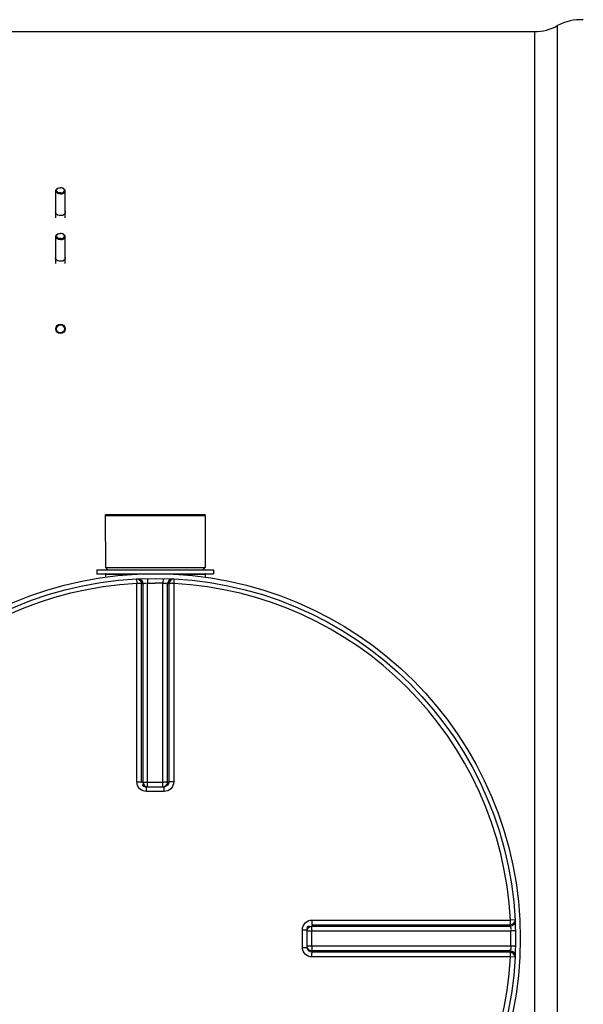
# Model space of a CAD drawing. Header units: millimetres. Extents: x 0 to 297, y 0 to 210.
# Tile 131 of 256: x 164 to 169, y 92 to 101. Entities that reach past the tile are written whole.
import ezdxf

# ---------------------------------------------------------------- set-up
doc = ezdxf.new("R2010")
doc.units = ezdxf.units.MM
doc.header["$LTSCALE"] = 16.335
doc.layers.get('0').update_dxf_attribs({"linetype": 'CONTINUOUS'})
for name, color, linetype in [('01_GLOBAL', 7, 'CONTINUOUS'), ('AXE-VISSERIE', 7, 'CONTINUOUS'), ('AXES_REF', 7, 'CONTINUOUS')]:
    doc.layers.add(name, color=color, linetype=linetype)

msp = doc.modelspace()

# ---------------------------------------------------------------- linework, layer by layer
at = {"color": 7, "linetype": 'Continuous'}
for p, q in [((129.6458, 100.8213), (168.7958, 100.8213)), ((164.2713, 99.3335), (164.2753, 99.3351)), ((164.3203, 99.3335), (164.3163, 99.3351)), ((164.2713, 98.8996), (164.2753, 98.9012)), ((164.3203, 98.8996), (164.3163, 98.9012)), ((164.7211, 96.2268), (165.6706, 96.2268)), ((164.7211, 96.2268), (164.7233, 95.7318)), ((165.6706, 96.2268), (165.6683, 95.7318)), ((164.6423, 95.7093), (165.7493, 95.7093)), ((164.6423, 95.7093), (164.6423, 95.6733)), ((164.6423, 95.6733), (165.7493, 95.6733)), ((164.7233, 95.7318), (165.6683, 95.7318)), ((164.7233, 95.7318), (164.7458, 95.7093)), ((164.7233, 95.6688), (164.7233, 95.641)), ((165.6683, 95.7318), (165.6458, 95.7093)), ((165.6683, 95.6688), (165.6683, 95.641)), ((165.7493, 95.7093), (165.7493, 95.6733)), ((165.1118, 93.6498), (165.1077, 93.65)), ((165.1118, 93.6498), (165.2798, 93.6498)), ((165.2839, 93.65), (165.2798, 93.6498)), ((166.6373, 92.2924), (166.6375, 92.2965)), ((166.6373, 92.1243), (166.6373, 92.2924)), ((166.6375, 92.1202), (166.6373, 92.1243))]:
    msp.add_line(p, q, dxfattribs=at)
at = {"color": 9, "linetype": 'Continuous'}
for p, q in [((168.7958, 100.8213), (168.7958, 83.5953)), ((169.0143, 83.5387), (169.0143, 100.878)), ((164.7233, 95.6688), (165.0225, 95.6688)), ((165.3691, 95.6688), (165.6683, 95.6688)), ((165.0188, 95.6238), (165.021, 95.58)), ((165.021, 93.6953), (165.021, 95.58)), ((165.0657, 93.6949), (165.0657, 95.579)), ((165.0784, 95.5796), (165.0784, 93.6938)), ((165.1221, 95.6275), (165.123, 95.5837)), ((165.123, 93.6498), (165.123, 95.5837)), ((165.2695, 95.6275), (165.2686, 95.5837)), ((165.2686, 93.6498), (165.2686, 95.5837)), ((165.3132, 93.6938), (165.3132, 95.5796)), ((165.3259, 95.579), (165.3259, 93.6949)), ((165.3729, 95.6238), (165.3706, 95.58)), ((165.3706, 95.58), (165.3706, 93.6953)), ((165.0657, 93.6949), (165.0784, 93.6938)), ((165.3132, 93.6938), (165.3259, 93.6949)), ((165.1117, 93.6053), (165.1118, 93.6498)), ((165.1958, 93.6053), (165.1117, 93.6053)), ((165.123, 93.6933), (165.2686, 93.6933)), ((165.2799, 93.6053), (165.1958, 93.6053)), ((165.2799, 93.6053), (165.2798, 93.6498)), ((166.5928, 92.2924), (166.6373, 92.2924)), ((166.5928, 92.1243), (166.5928, 92.2924)), ((166.6824, 92.3384), (166.6812, 92.3258)), ((166.6812, 92.3258), (168.5671, 92.3258)), ((166.6824, 92.3384), (168.5664, 92.3384)), ((166.6828, 92.3831), (168.5674, 92.3831)), ((168.6112, 92.3854), (168.5674, 92.3831)), ((166.6373, 92.2811), (168.5712, 92.2811)), ((166.6808, 92.1356), (166.6808, 92.2811)), ((168.615, 92.2821), (168.5712, 92.2811)), ((166.5928, 92.1243), (166.6373, 92.1243)), ((168.5712, 92.1356), (166.6373, 92.1356)), ((168.615, 92.1346), (168.5712, 92.1356)), ((168.5671, 92.0909), (166.6812, 92.0909)), ((166.6812, 92.0909), (166.6824, 92.0783)), ((168.5664, 92.0783), (166.6824, 92.0783)), ((168.5674, 92.0336), (166.6828, 92.0336)), ((168.6112, 92.0313), (168.5674, 92.0336))]:
    msp.add_line(p, q, dxfattribs=at)
at = {"color": 7, "linetype": 'Continuous'}
for centre, radius in [((164.2958, 97.998), 0.045), ((164.2958, 97.998), 0.0377), ((165.1958, 92.2083), 3.42)]:
    msp.add_circle(centre, radius, dxfattribs=at)
for centre, radius, start, end in [((169.2329, 100.4846), 0.45, 86.70179, 119.05289), ((168.7958, 101.2713), 0.45, 270, 299.05289), ((164.2892, 99.3006), 0.0372, 118.31431, 121.80781), ((164.2911, 99.297), 0.0413, 112.55141, 118.27433), ((164.3005, 99.297), 0.0413, 61.72567, 67.44859), ((164.3024, 99.3006), 0.0372, 58.19219, 61.68569), ((164.2917, 99.1298), 0.0554, 247.3831, 248.83931), ((164.2999, 99.1298), 0.0554, 291.16069, 292.6169), ((164.2892, 98.8667), 0.0372, 118.31431, 121.80781), ((164.2911, 98.8631), 0.0413, 112.55141, 118.27433), ((164.3005, 98.8631), 0.0413, 61.72567, 67.44859), ((164.3024, 98.8667), 0.0372, 58.19219, 61.68569), ((164.2917, 98.6959), 0.0554, 247.3831, 248.83931), ((164.2999, 98.6959), 0.0554, 291.16069, 292.6169), ((164.7188, 95.6688), 0.0045, 0, 90), ((165.6728, 95.6688), 0.0045, 90, 180)]:
    msp.add_arc(centre, radius, start, end, dxfattribs=at)
at = {"color": 9, "linetype": 'Continuous'}
for centre, radius, start, end in [((165.1958, 92.2083), 3.3762, 92.96745, 177.03255), ((165.2405, 92.2093), 3.3742, 92.75322, 92.96811), ((165.1958, 92.2106), 3.3739, 88.76403, 89.99998), ((165.1512, 92.2093), 3.3742, 87.03189, 87.24678), ((165.1958, 92.2083), 3.3762, 2.96745, 87.03255), ((165.1106, 93.7302), 0.0803, 260.88237, 264.14531), ((165.1119, 93.7421), 0.0923, 264.12966, 267.37591), ((165.107, 95.2141), 1.5207, 270.20147, 270.43504), ((165.2846, 95.2141), 1.5207, 269.565, 269.79411), ((165.2679, 93.695), 0.0462, 285.34076, 292.57898), ((165.2679, 93.695), 0.0462, 292.5652, 299.81393), ((166.7296, 92.2923), 0.0923, 174.12966, 177.37591), ((166.7177, 92.2935), 0.0803, 170.88237, 174.14531), ((166.6824, 92.2804), 0.0462, 157.42102, 164.65924), ((166.6824, 92.2805), 0.0462, 150.18606, 157.4348), ((165.1961, 92.1637), 3.3749, 2.75324, 2.96809), ((171.1012, 92.2808), 4.4204, 179.86977, 179.99619), ((165.1977, 92.2083), 3.3742, 358.76416, 1.23584), ((171.1085, 92.1359), 4.4277, 180.00389, 180.13214), ((165.1958, 92.2083), 3.3762, 182.96745, 267.03255), ((165.1958, 92.2083), 3.3762, 272.96745, 357.03255), ((165.1961, 92.253), 3.3749, 357.03191, 357.24676)]:
    msp.add_arc(centre, radius, start, end, dxfattribs=at)
at = {"color": 7, "linetype": 'Continuous'}
for points, knots in [([(164.2508, 99.3092), (164.2508, 99.3141), (164.2558, 99.3252), (164.2657, 99.3311), (164.2713, 99.3335)], [0, 0, 0, 0, 0.447535, 1, 1, 1, 1]), ([(164.2958, 99.2803), (164.2848, 99.2803), (164.2652, 99.2835), (164.2508, 99.3011), (164.2508, 99.3092)], [0, 0, 0, 0, 0.575061, 1, 1, 1, 1]), ([(164.2958, 99.2906), (164.2886, 99.2906), (164.2756, 99.2929), (164.2596, 99.3033), (164.2566, 99.3214), (164.265, 99.3293), (164.2696, 99.3322)], [0, 0, 0, 0, 0.307767, 0.561503, 0.765581, 1, 1, 1, 1]), ([(164.2958, 99.2906), (164.303, 99.2906), (164.316, 99.2929), (164.3321, 99.3033), (164.335, 99.3214), (164.3266, 99.3293), (164.322, 99.3322)], [0, 0, 0, 0, 0.307767, 0.561503, 0.765581, 1, 1, 1, 1]), ([(164.2958, 99.2803), (164.3068, 99.2803), (164.3264, 99.2835), (164.3408, 99.3011), (164.3408, 99.3092)], [0, 0, 0, 0, 0.575061, 1, 1, 1, 1]), ([(164.3408, 99.3092), (164.3408, 99.3141), (164.3358, 99.3252), (164.3259, 99.3311), (164.3203, 99.3335)], [0, 0, 0, 0, 0.447535, 1, 1, 1, 1]), ([(164.2704, 99.0786), (164.2681, 99.0796), (164.2603, 99.0835), (164.2533, 99.09), (164.2508, 99.0958)], [0, 0, 0, 0, 0.282313, 1, 1, 1, 1]), ([(164.3408, 99.0958), (164.34, 99.094), (164.3354, 99.0863), (164.3275, 99.0813), (164.3212, 99.0786)], [0, 0, 0, 0, 0.223041, 1, 1, 1, 1]), ([(164.2508, 98.8753), (164.2508, 98.8803), (164.2558, 98.8913), (164.2657, 98.8972), (164.2713, 98.8996)], [0, 0, 0, 0, 0.447535, 1, 1, 1, 1]), ([(164.2958, 98.8464), (164.2848, 98.8464), (164.2652, 98.8496), (164.2508, 98.8672), (164.2508, 98.8753)], [0, 0, 0, 0, 0.575061, 1, 1, 1, 1]), ([(164.2958, 98.8567), (164.2886, 98.8567), (164.2756, 98.859), (164.2596, 98.8694), (164.2566, 98.8875), (164.265, 98.8955), (164.2696, 98.8983)], [0, 0, 0, 0, 0.307767, 0.561503, 0.765581, 1, 1, 1, 1]), ([(164.2958, 98.8567), (164.303, 98.8567), (164.316, 98.859), (164.3321, 98.8694), (164.335, 98.8875), (164.3266, 98.8955), (164.322, 98.8983)], [0, 0, 0, 0, 0.307767, 0.561503, 0.765581, 1, 1, 1, 1]), ([(164.2958, 98.8464), (164.3068, 98.8464), (164.3264, 98.8496), (164.3408, 98.8672), (164.3408, 98.8753)], [0, 0, 0, 0, 0.575061, 1, 1, 1, 1]), ([(164.3408, 98.8753), (164.3408, 98.8803), (164.3358, 98.8913), (164.3259, 98.8972), (164.3203, 98.8996)], [0, 0, 0, 0, 0.447535, 1, 1, 1, 1]), ([(164.2704, 98.6447), (164.2681, 98.6457), (164.2603, 98.6496), (164.2533, 98.6561), (164.2508, 98.6619)], [0, 0, 0, 0, 0.282313, 1, 1, 1, 1]), ([(164.3408, 98.6619), (164.34, 98.6601), (164.3354, 98.6525), (164.3275, 98.6474), (164.3212, 98.6447)], [0, 0, 0, 0, 0.223041, 1, 1, 1, 1])]:
    msp.add_open_spline(points, degree=3, knots=knots, dxfattribs=at)
for points in [[(164.2753, 99.3351), (164.2817, 99.3378), (164.2888, 99.339), (164.2958, 99.339)], [(164.3163, 99.3351), (164.3099, 99.3378), (164.3028, 99.339), (164.2958, 99.339)], [(164.2491, 99.1038), (164.2491, 99.1066), (164.2497, 99.1093), (164.2508, 99.1118)], [(164.2508, 99.0958), (164.2497, 99.0983), (164.2491, 99.1011), (164.2491, 99.1038)], [(164.3199, 99.0781), (164.3049, 99.0723), (164.2867, 99.0723), (164.2717, 99.0781)], [(164.3408, 99.1118), (164.3419, 99.1093), (164.3425, 99.1066), (164.3425, 99.1038)], [(164.3425, 99.1038), (164.3425, 99.1011), (164.3419, 99.0983), (164.3408, 99.0958)], [(164.2753, 98.9012), (164.2817, 98.9039), (164.2888, 98.9051), (164.2958, 98.9051)], [(164.3163, 98.9012), (164.3099, 98.9039), (164.3028, 98.9051), (164.2958, 98.9051)], [(164.2491, 98.6699), (164.2491, 98.6727), (164.2497, 98.6755), (164.2508, 98.678)], [(164.2508, 98.6619), (164.2497, 98.6644), (164.2491, 98.6672), (164.2491, 98.6699)], [(164.3408, 98.678), (164.3419, 98.6755), (164.3425, 98.6727), (164.3425, 98.6699)], [(164.3425, 98.6699), (164.3425, 98.6672), (164.3419, 98.6644), (164.3408, 98.6619)], [(164.3199, 98.6442), (164.3049, 98.6384), (164.2867, 98.6384), (164.2717, 98.6442)]]:
    msp.add_open_spline(points, degree=3, dxfattribs=at)
at = {"color": 9, "linetype": 'Continuous'}
for points in [[(165.0188, 95.6238), (165.0404, 95.6249), (165.0657, 95.6006), (165.0657, 95.579)], [(165.0316, 95.6244), (165.0531, 95.6254), (165.0783, 95.6012), (165.0784, 95.5796)], [(165.123, 95.5837), (165.1473, 95.5842), (165.1715, 95.5848), (165.1958, 95.5841)], [(165.36, 95.6244), (165.3385, 95.6254), (165.3133, 95.6012), (165.3132, 95.5796)], [(165.3706, 95.58), (165.3581, 95.58), (165.3206, 95.5797), (165.3331, 95.5791)], [(165.3729, 95.6238), (165.3512, 95.6249), (165.3258, 95.6006), (165.3259, 95.579)], [(165.021, 93.6953), (165.0335, 93.6953), (165.071, 93.6952), (165.0585, 93.6949)], [(165.3259, 93.6949), (165.3259, 93.6744), (165.3043, 93.6519), (165.2839, 93.65)], [(165.3706, 93.6953), (165.3581, 93.6953), (165.3206, 93.6952), (165.3331, 93.6949)], [(165.0784, 93.6938), (165.0784, 93.6749), (165.0956, 93.6537), (165.1141, 93.6498)], [(165.2909, 93.6549), (165.3038, 93.6623), (165.3132, 93.6788), (165.3132, 93.6938)], [(166.6424, 92.3034), (166.6498, 92.3164), (166.6663, 92.3258), (166.6812, 92.3258)], [(166.6828, 92.3831), (166.6828, 92.3706), (166.6827, 92.3331), (166.6824, 92.3456)], [(168.6112, 92.3854), (168.6123, 92.3638), (168.5881, 92.3385), (168.5664, 92.3384)], [(168.6119, 92.3726), (168.6129, 92.351), (168.5887, 92.3259), (168.5671, 92.3258)], [(166.6812, 92.0909), (166.6624, 92.0909), (166.6412, 92.1081), (166.6373, 92.1266)], [(166.6824, 92.0783), (166.6619, 92.0783), (166.6394, 92.0998), (166.6375, 92.1202)], [(166.6828, 92.0336), (166.6828, 92.0461), (166.6827, 92.0835), (166.6824, 92.071)], [(168.6112, 92.0313), (168.6123, 92.0529), (168.5881, 92.0783), (168.5664, 92.0783)], [(168.5674, 92.0336), (168.5674, 92.0461), (168.5672, 92.0835), (168.5665, 92.071)], [(168.6119, 92.0441), (168.6129, 92.0657), (168.5887, 92.0908), (168.5671, 92.0909)]]:
    msp.add_open_spline(points, degree=3, dxfattribs=at)
for points, knots in [([(165.0657, 95.579), (165.0643, 95.5793), (165.0508, 95.5797), (165.0375, 95.58), (165.0255, 95.5798)], [0, 0, 0, 0, 0.107584, 1, 1, 1, 1]), ([(165.0784, 95.5796), (165.081, 95.5804), (165.0913, 95.5821), (165.1018, 95.5822), (165.1095, 95.5821)], [0, 0, 0, 0, 0.258917, 1, 1, 1, 1]), ([(165.2686, 95.5837), (165.2775, 95.5833), (165.2828, 95.5829), (165.3057, 95.5812), (165.2994, 95.5811), (165.2979, 95.5811)], [0, 0, 0, 0, 0.700251, 0.885328, 1, 1, 1, 1]), ([(165.1117, 93.6053), (165.0886, 93.6053), (165.0405, 93.6243), (165.021, 93.6723), (165.021, 93.6953)], [0, 0, 0, 0, 0.501179, 1, 1, 1, 1]), ([(165.3706, 93.6953), (165.3706, 93.6723), (165.351, 93.6243), (165.3029, 93.6053), (165.2799, 93.6053)], [0, 0, 0, 0, 0.499867, 1, 1, 1, 1]), ([(165.0979, 93.6509), (165.0912, 93.652), (165.0729, 93.6555), (165.0792, 93.6744), (165.0837, 93.6798)], [0, 0, 0, 0, 0.491684, 1, 1, 1, 1]), ([(165.0784, 93.6938), (165.0796, 93.6937), (165.0909, 93.6935), (165.1022, 93.6933), (165.1123, 93.6934)], [0, 0, 0, 0, 0.107688, 1, 1, 1, 1]), ([(165.3132, 93.6938), (165.312, 93.6937), (165.3006, 93.6935), (165.2893, 93.6933), (165.2791, 93.6934)], [0, 0, 0, 0, 0.107674, 1, 1, 1, 1]), ([(166.5928, 92.2924), (166.5928, 92.3155), (166.6118, 92.3636), (166.6598, 92.3831), (166.6828, 92.3831)], [0, 0, 0, 0, 0.501179, 1, 1, 1, 1]), ([(166.6384, 92.3062), (166.6395, 92.313), (166.6429, 92.3312), (166.6619, 92.325), (166.6673, 92.3205)], [0, 0, 0, 0, 0.491684, 1, 1, 1, 1]), ([(166.6808, 92.2909), (166.6808, 92.2989), (166.6802, 92.3002), (166.6812, 92.3199), (166.6812, 92.3187)], [0, 0, 0, 0, 0.865557, 1, 1, 1, 1]), ([(168.5664, 92.3384), (168.5667, 92.3398), (168.5672, 92.3533), (168.5675, 92.3667), (168.5673, 92.3787)], [0, 0, 0, 0, 0.107584, 1, 1, 1, 1]), ([(168.5671, 92.3258), (168.5678, 92.3232), (168.5695, 92.3128), (168.5696, 92.3024), (168.5695, 92.2947)], [0, 0, 0, 0, 0.258917, 1, 1, 1, 1]), ([(166.6828, 92.0336), (166.6598, 92.0336), (166.6117, 92.0531), (166.5928, 92.1012), (166.5928, 92.1243)], [0, 0, 0, 0, 0.499867, 1, 1, 1, 1]), ([(166.6808, 92.1257), (166.6808, 92.1177), (166.6802, 92.1164), (166.6812, 92.0967), (166.6812, 92.098)], [0, 0, 0, 0, 0.8666, 1, 1, 1, 1]), ([(168.5712, 92.1356), (168.5708, 92.1267), (168.5704, 92.1213), (168.5686, 92.0984), (168.5685, 92.1048), (168.5686, 92.1062)], [0, 0, 0, 0, 0.700251, 0.885328, 1, 1, 1, 1])]:
    msp.add_open_spline(points, degree=3, knots=knots, dxfattribs=at)
at = {"layer": '01_GLOBAL', "color": 7, "linetype": 'Continuous'}
msp.add_circle((165.1958, 92.2083), 3.465, dxfattribs=at)
at = {"layer": 'AXE-VISSERIE', "color": 7, "linetype": 'Continuous'}
for p, q in [((164.2508, 99.0517), (164.2508, 99.3092)), ((164.3408, 99.0517), (164.3408, 99.3092)), ((164.2508, 98.6179), (164.2508, 98.8753)), ((164.3408, 98.6179), (164.3408, 98.8753))]:
    msp.add_line(p, q, dxfattribs=at)
at = {"layer": 'AXES_REF', "color": 7, "linetype": 'Continuous'}
for p, q in [((164.7233, 96.2358), (165.6683, 96.2358)), ((164.7233, 96.2268), (164.7233, 96.2358)), ((165.6683, 96.2268), (165.6683, 96.2358))]:
    msp.add_line(p, q, dxfattribs=at)

doc.saveas('drawing.dxf')
